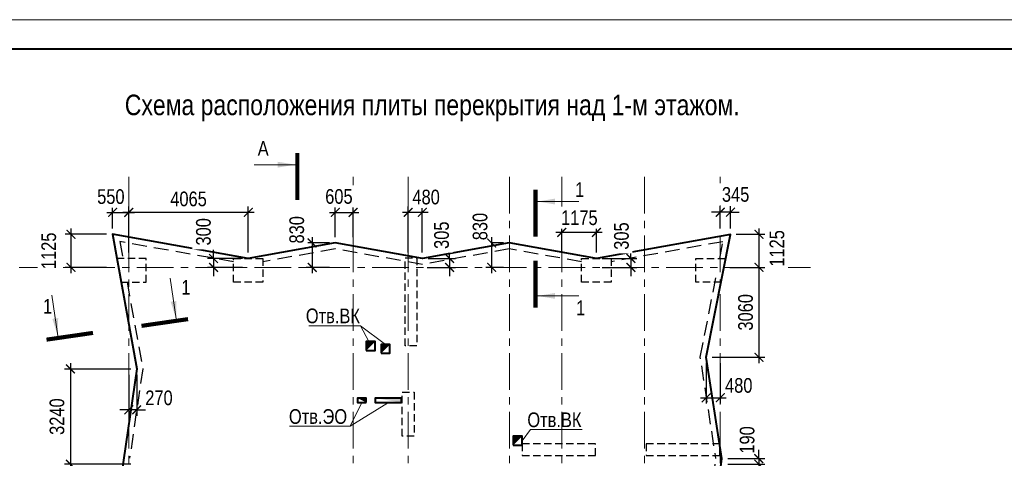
# Model space of a CAD drawing. Header units: inches. Extents: x -21855 to 99316, y -31809 to 52191.
# Tile 13 of 18: x -3710 to 29780, y 37260 to 52191. Entities that reach past the tile are written whole.
import ezdxf
from ezdxf.enums import TextEntityAlignment as Align
from ezdxf.xclip import XClip

# ---------------------------------------------------------------- set-up
doc = ezdxf.new("R2010")
doc.units = ezdxf.units.IN
doc.header["$LTSCALE"] = 1000
doc.header["$MEASUREMENT"] = 0
doc.header["$XCLIPFRAME"] = 0
doc.linetypes.add('HIDDEN', pattern=[0.375, 0.25, -0.125])
doc.linetypes.add('Оси_(М1_200)_Секция_1_КР$0$CENTER', pattern=[2, 1.25, -0.25, 0.25, -0.25])
doc.layers.add('xref', color=7, linetype='Continuous')
for name, color, linetype, lineweight in [('Несущие_констр 1  этажа  (М1_200)_КР_изм$0$СК-040-С(тены)', 12, 'HIDDEN', 30), ('Несущие_констр 1  этажа  (М1_200)_КР_изм$0$СК-043-С-ПИЛОНЫ', 5, 'HIDDEN', 30), ('Оси_(М1_200)_Секция_1_КР$0$СК-100-О(си)', 7, 'Оси_(М1_200)_Секция_1_КР$0$CENTER', 15), ('СК-050-П(литы перекрытия)', 12, 'Continuous', 40), ('СК-051-2-П-ОТВЕРСТИЯ ВК', 1, 'Continuous', 40), ('СК-051-4-П-ОТВЕРСТИЯ ЭО', 2, 'Continuous', 40), ('СК-052-П-БАЛКИ', 1, 'HIDDEN', 30), ('СК-200-Р(амка)', 7, 'Continuous', 40), ('СК-210-Р-РАМКА ЛИНИИ ТОНКИЕ', 7, 'Continuous', 15), ('СК-220-Р-РАМКА ТЕКСТ', 7, 'Continuous', 15), ('СК-300-Р(азмеры)_ПЛИТЫ', 7, 'Continuous', 20), ('СК-400-Т(екст)', 7, 'Continuous', 20), ('СК-500-С(ечения)', 5, 'Continuous', 40)]:
    doc.layers.add(name, color=color, linetype=linetype, lineweight=lineweight)
doc.styles.add('ARIAL_annotative', font='arial.ttf', dxfattribs={"width": 0.8, "height": 2.5})
doc.styles.add('RUSS', font='arial.ttf', dxfattribs={"width": 0.8})
doc.dimstyles.new('100-200', dxfattribs={"dimscale": 0, "dimtxt": 500, "dimasz": 300, "dimexe": 200, "dimexo": 200, "dimgap": 200, "dimtad": 1, "dimdec": 0, "dimzin": 0, "dimdsep": 46, "dimtxsty": 'RUSS', "dimblk": 'ARCHTICK', "dimcen": 0.096, "dimdle": 200, "dimclrd": 7, "dimclre": 7, "dimclrt": 256, "dimadec": 0, "dimazin": 0, "dimtfac": 1, "dimtdec": 0, "dimtmove": 2, "dimatfit": 3, "dimldrblk": 'OBLIQUE', "dimfxl": 1, "dimtfill": 1, "dimtolj": 1, "dimtzin": 0, "dimarcsym": 0})

# ---------------------------------------------------------------- blocks, each defined once
blk = doc.blocks.new('Сечение')
at = {"layer": 'СК-500-С(ечения)', "linetype": 'Continuous', "lineweight": 15, "ltscale": 100}
blk.add_line((-200, -35), (-200, -735), dxfattribs=at)
at = {"layer": 'СК-500-С(ечения)', "linetype": 'Continuous', "ltscale": 100, "const_width": 70}
blk.add_lwpolyline([(-400, 0), (400, 0)], dxfattribs=at)
at = {"layer": 'СК-500-С(ечения)', "linetype": 'Continuous', "ltscale": 100}
blk.add_solid([(-200, -35), (-250, -335), (-150, -335)], dxfattribs=at)
blk = doc.blocks.new('*U11')
at = {"layer": 'СК-400-Т(екст)', "ltscale": 100, "yscale": 0.01, "zscale": 0.01}
for p, xscale, rotation in [((0, -4), 0.01, 270.0000000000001), ((0, -16.07), -0.01, 270)]:
    blk.add_blockref('Сечение', p, dxfattribs=dict(at, xscale=xscale, rotation=rotation))
at = {"layer": 'СК-500-С(ечения)', "color": 0, "ltscale": 100, "style": 'ARIAL_annotative', "width": 0.8}
blk.add_attdef('НОМЕР_СЕЧЕНИЯ_1_1(НОМЕР_ЛИСТА)', text='', height=2.5, rotation=270, dxfattribs=at).set_placement((-6.74, -1.23), align=Align.RIGHT)
blk.add_attdef('НОМЕР_СЕЧЕНИЯ_2_1(НОМЕР_ЛИСТА)', text='', height=2.5, rotation=270, dxfattribs=at).set_placement((-7.48, -18.85), align=Align.BOTTOM_LEFT)
blk = doc.blocks.new('Оси_(М1_200)_Секция_1_КР')
at = {"layer": 'Оси_(М1_200)_Секция_1_КР$0$СК-100-О(си)', "linetype": 'Оси_(М1_200)_Секция_1_КР$0$CENTER'}
for p, q in [((0, 46844.3), (0, -22870.3)), ((7630.3, 46844.3), (7630.3, -22870.3)), ((9505.3, 46844.3), (9505.3, -22870.3)), ((12955.3, 46844.3), (12955.3, -22870.3)), ((14730.3, 46844.3), (14730.3, -22870.3)), ((17540.3, 46844.3), (17540.3, -22870.3)), ((20120.3, 46844.3), (20120.3, -22870.3)), ((-5725.7, 43760.1), (23184.8, 43760.1))]:
    blk.add_line(p, q, dxfattribs=at)
blk = doc.blocks.new('*U52')
at = {"layer": 'СК-400-Т(екст)', "ltscale": 100, "xscale": 0.01, "yscale": 0.01, "zscale": 0.01, "rotation": 270.0000000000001}
blk.add_blockref('Сечение', (0, -4), dxfattribs=at)
at = {"layer": 'СК-500-С(ечения)', "color": 0, "ltscale": 100, "style": 'ARIAL_annotative', "width": 0.8}
blk.add_attdef('НОМЕР_СЕЧЕНИЯ_1_1(НОМЕР_ЛИСТА)', text='', height=2.5, rotation=270, dxfattribs=at).set_placement((-6.74, -1.23), align=Align.RIGHT)
blk.add_attdef('НОМЕР_СЕЧЕНИЯ_2_1(НОМЕР_ЛИСТА)', text='', height=2.5, rotation=270, dxfattribs=at).set_placement((-7.48, -304.53), align=Align.BOTTOM_LEFT)
blk = doc.blocks.new('*U9')
at = {"layer": 'СК-400-Т(екст)', "ltscale": 100, "yscale": 0.01, "zscale": 0.01}
for p, xscale, rotation in [((0, -4), 0.01, 270.0000000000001), ((0, -20.33), -0.01, 270)]:
    blk.add_blockref('Сечение', p, dxfattribs=dict(at, xscale=xscale, rotation=rotation))
at = {"layer": 'СК-500-С(ечения)', "color": 0, "ltscale": 100, "style": 'ARIAL_annotative', "width": 0.8}
blk.add_attdef('НОМЕР_СЕЧЕНИЯ_1_1(НОМЕР_ЛИСТА)', text='', height=2.5, rotation=270, dxfattribs=at).set_placement((-6.74, -1.23), align=Align.RIGHT)
blk.add_attdef('НОМЕР_СЕЧЕНИЯ_2_1(НОМЕР_ЛИСТА)', text='', height=2.5, rotation=270, dxfattribs=at).set_placement((-7.48, -23.11), align=Align.BOTTOM_LEFT)
blk = doc.blocks.new('Несущие_констр 1  этажа  (М1_200)_КР_изм$0$A$C18abd0ee-2эт')
at = {"layer": 'Несущие_констр 1  этажа  (М1_200)_КР_изм$0$СК-043-С-ПИЛОНЫ', "color": 4}
for points in [[(-10317, 40875), (-10717, 40875), (-10717, 43875), (-10317, 43875)], [(-10415, 37800), (-10815, 37800), (-10815, 39300), (-10415, 39300)]]:
    blk.add_lwpolyline(points, close=True, dxfattribs=at)
at = {"layer": 'Несущие_констр 1  этажа  (М1_200)_КР_изм$0$СК-043-С-ПИЛОНЫ'}
for points in [[(-20382, 43048), (-19528, 43048), (-19528, 43848), (-20520, 43848)], [(-16555, 43048), (-16555, 43848), (-15555, 43848), (-15555, 43048)], [(-4716, 43048), (-4716, 43848), (-3716, 43848), (-3716, 43048)], [(27, 43048), (-835, 43048), (-835, 43848), (184, 43848)], [(-6740, 37540), (-6740, 37140), (-4240, 37140), (-4240, 37540)], [(-2516, 37540), (-2516, 37140), (-16, 37140), (-16, 37540)]]:
    blk.add_lwpolyline(points, close=True, dxfattribs=at)
blk = doc.blocks.new('Несущие_констр 1  этажа  (М1_200)_КР_изм$0$A$C2d0dcff5-2эт.')
blk.add_blockref('Несущие_констр 1  этажа  (М1_200)_КР_изм$0$A$C18abd0ee-2эт', (20120, 220))
blk = doc.blocks.new('Несущие_констр 1  этажа  (М1_200)_КР_изм', base_point=(-7173396, 6306783))
at = {"layer": 'Несущие_констр 1  этажа  (М1_200)_КР_изм$0$СК-040-С(тены)'}
blk.add_blockref('Несущие_констр 1  этажа  (М1_200)_КР_изм$0$A$C2d0dcff5-2эт.', (-7152666, 6319322), dxfattribs=at)
blk = doc.blocks.new('_ArchTick')
at = {"color": 0, "linetype": 'ByBlock', "const_width": 0.15}
blk.add_lwpolyline([(-0.5, -0.5), (0.5, 0.5)], dxfattribs=at)
blk = doc.blocks.new('*D174')
at = {"layer": 'Defpoints', "color": 0, "transparency": 16777216}
for p in [(-552, 44885), (-1965, 43760), (-552, 43760)]:
    blk.add_point(p, dxfattribs=at)
at = {"layer": 'СК-300-Р(азмеры)_ПЛИТЫ', "color": 7, "lineweight": -2, "transparency": 16777216}
for p, q in [((-752, 44885), (-2165, 44885)), ((-1965, 45085), (-1965, 43560)), ((-752, 43760), (-2165, 43760))]:
    blk.add_line(p, q, dxfattribs=at)
at = {"layer": 'СК-300-Р(азмеры)_ПЛИТЫ', "color": 7, "lineweight": -2, "transparency": 16777216, "xscale": 300, "yscale": 300, "zscale": 300}
for p, rotation in [((-1965, 44885), 90), ((-1965, 43760), 270)]:
    blk.add_blockref('_ArchTick', p, dxfattribs=dict(at, rotation=rotation))
at = {"layer": 'СК-300-Р(азмеры)_ПЛИТЫ', "transparency": 16777216, "insert": (-2720, 44323), "char_height": 500, "attachment_point": 5, "rotation": 90, "style": 'RUSS', "bg_fill": 3, "box_fill_scale": 1.25, "bg_fill_color": 256, "bg_fill_true_color": 13158600, "bg_fill_transparency": 0}
blk.add_mtext('\\A1;1125', dxfattribs=at)
blk = doc.blocks.new('_Oblique')
at = {"color": 0, "linetype": 'ByBlock', "lineweight": -2}
blk.add_line((-0.5, -0.5), (0.5, 0.5), dxfattribs=at)
blk = doc.blocks.new('*D175')
at = {"layer": 'Defpoints', "color": 0, "transparency": 16777216}
for p in [(-550, 44884), (0, 44884)]:
    blk.add_point(p, dxfattribs=at)
at = {"layer": 'СК-300-Р(азмеры)_ПЛИТЫ', "color": 7, "lineweight": -2, "transparency": 16777216}
for p, q in [((-750, 45632), (200, 45632)), ((-550, 45084), (-550, 45832)), ((0, 45084), (0, 45832))]:
    blk.add_line(p, q, dxfattribs=at)
at = {"layer": 'СК-300-Р(азмеры)_ПЛИТЫ', "transparency": 16777216, "insert": (-609, 46166), "char_height": 500, "attachment_point": 5, "style": 'RUSS', "bg_fill": 3, "box_fill_scale": 1.25, "bg_fill_color": 256, "bg_fill_true_color": 13158600, "bg_fill_transparency": 0}
blk.add_mtext('\\A1;550', dxfattribs=at)
at = {"layer": 'Defpoints', "color": 0, "transparency": 16777216}
blk.add_point((0, 45632), dxfattribs=at)
at = {"layer": 'СК-300-Р(азмеры)_ПЛИТЫ', "color": 7, "lineweight": -2, "transparency": 16777216, "xscale": 300, "yscale": 300, "zscale": 300, "rotation": 180}
blk.add_blockref('_ArchTick', (-550, 45632), dxfattribs=at)
at = {"layer": 'СК-300-Р(азмеры)_ПЛИТЫ', "color": 7, "lineweight": -2, "transparency": 16777216, "xscale": 300, "yscale": 300, "zscale": 300}
blk.add_blockref('_ArchTick', (0, 45632), dxfattribs=at)
blk = doc.blocks.new('*D176')
at = {"layer": 'Defpoints', "color": 0, "transparency": 16777216}
for p in [(4064, 44061), (2882, 43760), (4064, 43760)]:
    blk.add_point(p, dxfattribs=at)
at = {"layer": 'СК-300-Р(азмеры)_ПЛИТЫ', "color": 7, "lineweight": -2, "transparency": 16777216}
for p, q in [((2882, 44061), (2882, 44361)), ((3864, 44061), (2682, 44061)), ((2882, 44061), (2882, 43760)), ((3864, 43760), (2682, 43760)), ((2882, 43760), (2882, 43460))]:
    blk.add_line(p, q, dxfattribs=at)
at = {"layer": 'СК-300-Р(азмеры)_ПЛИТЫ', "color": 7, "lineweight": -2, "transparency": 16777216, "xscale": 300, "yscale": 300, "zscale": 300, "rotation": 90}
blk.add_blockref('_ArchTick', (2882, 43760), dxfattribs=at)
at = {"layer": 'СК-300-Р(азмеры)_ПЛИТЫ', "transparency": 16777216, "insert": (2541, 44970), "char_height": 500, "attachment_point": 5, "rotation": 90, "style": 'RUSS', "bg_fill": 3, "box_fill_scale": 1.25, "bg_fill_color": 256, "bg_fill_true_color": 13158600, "bg_fill_transparency": 0}
blk.add_mtext('\\A1;300', dxfattribs=at)
at = {"layer": 'СК-300-Р(азмеры)_ПЛИТЫ', "color": 7, "lineweight": -2, "transparency": 16777216, "xscale": 300, "yscale": 300, "zscale": 300, "rotation": 270}
blk.add_blockref('_ArchTick', (2882, 44061), dxfattribs=at)
blk = doc.blocks.new('*D177')
at = {"layer": 'Defpoints', "color": 0, "transparency": 16777216}
for p in [(0, 45632), (0, 44063), (4065, 44063)]:
    blk.add_point(p, dxfattribs=at)
at = {"layer": 'СК-300-Р(азмеры)_ПЛИТЫ', "color": 7, "lineweight": -2, "transparency": 16777216}
for p, q in [((4265, 45632), (-200, 45632)), ((0, 44263), (0, 45832)), ((4065, 44263), (4065, 45832))]:
    blk.add_line(p, q, dxfattribs=at)
at = {"layer": 'СК-300-Р(азмеры)_ПЛИТЫ', "color": 7, "lineweight": -2, "transparency": 16777216, "xscale": 300, "yscale": 300, "zscale": 300, "rotation": 180}
blk.add_blockref('_ArchTick', (0, 45632), dxfattribs=at)
at = {"layer": 'СК-300-Р(азмеры)_ПЛИТЫ', "color": 7, "lineweight": -2, "transparency": 16777216, "xscale": 300, "yscale": 300, "zscale": 300}
blk.add_blockref('_ArchTick', (4065, 45632), dxfattribs=at)
at = {"layer": 'СК-300-Р(азмеры)_ПЛИТЫ', "transparency": 16777216, "insert": (2033, 46087), "char_height": 500, "attachment_point": 5, "style": 'RUSS', "bg_fill": 3, "box_fill_scale": 1.25, "bg_fill_color": 256, "bg_fill_true_color": 13158600, "bg_fill_transparency": 0}
blk.add_mtext('\\A1;4065', dxfattribs=at)
blk = doc.blocks.new('*D178')
at = {"layer": 'Defpoints', "color": 0, "transparency": 16777216}
for p in [(7025, 44593), (7630, 44593)]:
    blk.add_point(p, dxfattribs=at)
at = {"layer": 'СК-300-Р(азмеры)_ПЛИТЫ', "color": 7, "lineweight": -2, "transparency": 16777216}
for p, q in [((6825, 45632), (7830, 45632)), ((7025, 44793), (7025, 45832)), ((7630, 44793), (7630, 45832))]:
    blk.add_line(p, q, dxfattribs=at)
at = {"layer": 'СК-300-Р(азмеры)_ПЛИТЫ', "transparency": 16777216, "insert": (7148, 46171), "char_height": 500, "attachment_point": 5, "style": 'RUSS', "bg_fill": 3, "box_fill_scale": 1.25, "bg_fill_color": 256, "bg_fill_true_color": 13158600, "bg_fill_transparency": 0}
blk.add_mtext('\\A1;605', dxfattribs=at)
at = {"layer": 'Defpoints', "color": 0, "transparency": 16777216}
blk.add_point((7630, 45632), dxfattribs=at)
at = {"layer": 'СК-300-Р(азмеры)_ПЛИТЫ', "color": 7, "lineweight": -2, "transparency": 16777216, "xscale": 300, "yscale": 300, "zscale": 300, "rotation": 180}
blk.add_blockref('_ArchTick', (7025, 45632), dxfattribs=at)
at = {"layer": 'СК-300-Р(азмеры)_ПЛИТЫ', "color": 7, "lineweight": -2, "transparency": 16777216, "xscale": 300, "yscale": 300, "zscale": 300}
blk.add_blockref('_ArchTick', (7630, 45632), dxfattribs=at)
blk = doc.blocks.new('*D179')
at = {"layer": 'Defpoints', "color": 0, "transparency": 16777216}
for p in [(7024, 44591), (6239, 43760), (7024, 43760)]:
    blk.add_point(p, dxfattribs=at)
at = {"layer": 'СК-300-Р(азмеры)_ПЛИТЫ', "color": 7, "lineweight": -2, "transparency": 16777216}
for p, q in [((6824, 44591), (6039, 44591)), ((6239, 44791), (6239, 43560)), ((6824, 43760), (6039, 43760))]:
    blk.add_line(p, q, dxfattribs=at)
at = {"layer": 'СК-300-Р(азмеры)_ПЛИТЫ', "color": 7, "lineweight": -2, "transparency": 16777216, "xscale": 300, "yscale": 300, "zscale": 300, "rotation": 270}
blk.add_blockref('_ArchTick', (6239, 43760), dxfattribs=at)
at = {"layer": 'СК-300-Р(азмеры)_ПЛИТЫ', "transparency": 16777216, "insert": (5715, 45039), "char_height": 500, "attachment_point": 5, "rotation": 90, "style": 'RUSS', "bg_fill": 3, "box_fill_scale": 1.25, "bg_fill_color": 256, "bg_fill_true_color": 13158600, "bg_fill_transparency": 0}
blk.add_mtext('\\A1;830', dxfattribs=at)
at = {"layer": 'СК-300-Р(азмеры)_ПЛИТЫ', "color": 7, "lineweight": -2, "transparency": 16777216, "xscale": 300, "yscale": 300, "zscale": 300, "rotation": 90}
blk.add_blockref('_ArchTick', (6239, 44591), dxfattribs=at)
blk = doc.blocks.new('*D180')
at = {"layer": 'Defpoints', "color": 0, "transparency": 16777216}
for p in [(9505, 44063), (9985, 44063)]:
    blk.add_point(p, dxfattribs=at)
at = {"layer": 'СК-300-Р(азмеры)_ПЛИТЫ', "color": 7, "lineweight": -2, "transparency": 16777216}
for p, q in [((10185, 45632), (9305, 45632)), ((9505, 44263), (9505, 45832)), ((9985, 44263), (9985, 45832))]:
    blk.add_line(p, q, dxfattribs=at)
at = {"layer": 'СК-300-Р(азмеры)_ПЛИТЫ', "transparency": 16777216, "insert": (10114, 46151), "char_height": 500, "attachment_point": 5, "style": 'RUSS', "bg_fill": 3, "box_fill_scale": 1.25, "bg_fill_color": 256, "bg_fill_true_color": 13158600, "bg_fill_transparency": 0}
blk.add_mtext('\\A1;480', dxfattribs=at)
at = {"layer": 'Defpoints', "color": 0, "transparency": 16777216}
blk.add_point((9505, 45632), dxfattribs=at)
at = {"layer": 'СК-300-Р(азмеры)_ПЛИТЫ', "color": 7, "lineweight": -2, "transparency": 16777216, "xscale": 300, "yscale": 300, "zscale": 300, "rotation": 180}
blk.add_blockref('_ArchTick', (9505, 45632), dxfattribs=at)
at = {"layer": 'СК-300-Р(азмеры)_ПЛИТЫ', "color": 7, "lineweight": -2, "transparency": 16777216, "xscale": 300, "yscale": 300, "zscale": 300}
blk.add_blockref('_ArchTick', (9985, 45632), dxfattribs=at)
blk = doc.blocks.new('*D181')
at = {"layer": 'Defpoints', "color": 0, "transparency": 16777216}
for p in [(9985, 44066), (9950, 43760), (10911, 43760)]:
    blk.add_point(p, dxfattribs=at)
at = {"layer": 'СК-300-Р(азмеры)_ПЛИТЫ', "color": 7, "lineweight": -2, "transparency": 16777216}
for p, q in [((10911, 44066), (10911, 44366)), ((10185, 44066), (11111, 44066)), ((10911, 44066), (10911, 43760)), ((10150, 43760), (11111, 43760)), ((10911, 43760), (10911, 43460))]:
    blk.add_line(p, q, dxfattribs=at)
at = {"layer": 'СК-300-Р(азмеры)_ПЛИТЫ', "color": 7, "lineweight": -2, "transparency": 16777216, "xscale": 300, "yscale": 300, "zscale": 300, "rotation": 90}
blk.add_blockref('_ArchTick', (10911, 43760), dxfattribs=at)
at = {"layer": 'СК-300-Р(азмеры)_ПЛИТЫ', "transparency": 16777216, "insert": (10641, 44854), "char_height": 500, "attachment_point": 5, "rotation": 90, "style": 'RUSS', "bg_fill": 3, "box_fill_scale": 1.25, "bg_fill_color": 256, "bg_fill_true_color": 13158600, "bg_fill_transparency": 0}
blk.add_mtext('\\A1;305', dxfattribs=at)
at = {"layer": 'СК-300-Р(азмеры)_ПЛИТЫ', "color": 7, "lineweight": -2, "transparency": 16777216, "xscale": 300, "yscale": 300, "zscale": 300, "rotation": 270}
blk.add_blockref('_ArchTick', (10911, 44066), dxfattribs=at)
blk = doc.blocks.new('*D182')
at = {"layer": 'Defpoints', "color": 0, "transparency": 16777216}
for p in [(12944, 44591), (12343, 43760), (12944, 43760)]:
    blk.add_point(p, dxfattribs=at)
at = {"layer": 'СК-300-Р(азмеры)_ПЛИТЫ', "color": 7, "lineweight": -2, "transparency": 16777216}
for p, q in [((12744, 44591), (12143, 44591)), ((12343, 44791), (12343, 43560)), ((12744, 43760), (12143, 43760))]:
    blk.add_line(p, q, dxfattribs=at)
at = {"layer": 'СК-300-Р(азмеры)_ПЛИТЫ', "color": 7, "lineweight": -2, "transparency": 16777216, "xscale": 300, "yscale": 300, "zscale": 300, "rotation": 270}
blk.add_blockref('_ArchTick', (12343, 43760), dxfattribs=at)
at = {"layer": 'СК-300-Р(азмеры)_ПЛИТЫ', "transparency": 16777216, "insert": (11950, 45149), "char_height": 500, "attachment_point": 5, "rotation": 90, "style": 'RUSS', "bg_fill": 3, "box_fill_scale": 1.25, "bg_fill_color": 256, "bg_fill_true_color": 13158600, "bg_fill_transparency": 0}
blk.add_mtext('\\A1;830', dxfattribs=at)
at = {"layer": 'СК-300-Р(азмеры)_ПЛИТЫ', "color": 7, "lineweight": -2, "transparency": 16777216, "xscale": 300, "yscale": 300, "zscale": 300, "rotation": 90}
blk.add_blockref('_ArchTick', (12343, 44591), dxfattribs=at)
blk = doc.blocks.new('*D183')
at = {"layer": 'Defpoints', "color": 0, "transparency": 16777216}
for p in [(14730, 44063), (15905, 44063)]:
    blk.add_point(p, dxfattribs=at)
at = {"layer": 'СК-300-Р(азмеры)_ПЛИТЫ', "color": 7, "lineweight": -2, "transparency": 16777216}
for p, q in [((16105, 44951), (14530, 44951)), ((14730, 44263), (14730, 45151)), ((15905, 44263), (15905, 45151))]:
    blk.add_line(p, q, dxfattribs=at)
at = {"layer": 'СК-300-Р(азмеры)_ПЛИТЫ', "transparency": 16777216, "insert": (15326, 45446), "char_height": 500, "attachment_point": 5, "style": 'RUSS', "bg_fill": 3, "box_fill_scale": 1.25, "bg_fill_color": 256, "bg_fill_true_color": 13158600, "bg_fill_transparency": 0}
blk.add_mtext('\\A1;1175', dxfattribs=at)
at = {"layer": 'Defpoints', "color": 0, "transparency": 16777216}
blk.add_point((14730, 44951), dxfattribs=at)
at = {"layer": 'СК-300-Р(азмеры)_ПЛИТЫ', "color": 7, "lineweight": -2, "transparency": 16777216, "xscale": 300, "yscale": 300, "zscale": 300, "rotation": 180}
blk.add_blockref('_ArchTick', (14730, 44951), dxfattribs=at)
at = {"layer": 'СК-300-Р(азмеры)_ПЛИТЫ', "color": 7, "lineweight": -2, "transparency": 16777216, "xscale": 300, "yscale": 300, "zscale": 300}
blk.add_blockref('_ArchTick', (15905, 44951), dxfattribs=at)
blk = doc.blocks.new('*D184')
at = {"layer": 'Defpoints', "color": 0, "transparency": 16777216}
for p in [(15904, 44066), (15904, 43760), (17081, 43760)]:
    blk.add_point(p, dxfattribs=at)
at = {"layer": 'СК-300-Р(азмеры)_ПЛИТЫ', "color": 7, "lineweight": -2, "transparency": 16777216}
for p, q in [((17081, 44066), (17081, 44366)), ((16104, 44066), (17281, 44066)), ((17081, 44066), (17081, 43760)), ((16104, 43760), (17281, 43760)), ((17081, 43760), (17081, 43460))]:
    blk.add_line(p, q, dxfattribs=at)
at = {"layer": 'СК-300-Р(азмеры)_ПЛИТЫ', "color": 7, "lineweight": -2, "transparency": 16777216, "xscale": 300, "yscale": 300, "zscale": 300, "rotation": 90}
blk.add_blockref('_ArchTick', (17081, 43760), dxfattribs=at)
at = {"layer": 'СК-300-Р(азмеры)_ПЛИТЫ', "transparency": 16777216, "insert": (16759, 44826), "char_height": 500, "attachment_point": 5, "rotation": 90, "style": 'RUSS', "bg_fill": 3, "box_fill_scale": 1.25, "bg_fill_color": 256, "bg_fill_true_color": 13158600, "bg_fill_transparency": 0}
blk.add_mtext('\\A1;305', dxfattribs=at)
at = {"layer": 'СК-300-Р(азмеры)_ПЛИТЫ', "color": 7, "lineweight": -2, "transparency": 16777216, "xscale": 300, "yscale": 300, "zscale": 300, "rotation": 270}
blk.add_blockref('_ArchTick', (17081, 44066), dxfattribs=at)
blk = doc.blocks.new('*D185')
at = {"layer": 'Defpoints', "color": 0, "transparency": 16777216}
for p in [(20464, 44885), (20464, 43760), (21436, 43760)]:
    blk.add_point(p, dxfattribs=at)
at = {"layer": 'СК-300-Р(азмеры)_ПЛИТЫ', "color": 7, "lineweight": -2, "transparency": 16777216}
for p, q in [((20664, 44885), (21636, 44885)), ((21436, 45085), (21436, 43560)), ((20664, 43760), (21636, 43760))]:
    blk.add_line(p, q, dxfattribs=at)
at = {"layer": 'СК-300-Р(азмеры)_ПЛИТЫ', "transparency": 16777216, "insert": (22049, 44405), "char_height": 500, "attachment_point": 5, "rotation": 90, "style": 'RUSS', "bg_fill": 3, "box_fill_scale": 1.25, "bg_fill_color": 256, "bg_fill_true_color": 13158600, "bg_fill_transparency": 0}
blk.add_mtext('\\A1;1125', dxfattribs=at)
at = {"layer": 'СК-300-Р(азмеры)_ПЛИТЫ', "color": 7, "lineweight": -2, "transparency": 16777216, "xscale": 300, "yscale": 300, "zscale": 300}
for p, rotation in [((21436, 44885), 90), ((21436, 43760), 270)]:
    blk.add_blockref('_ArchTick', p, dxfattribs=dict(at, rotation=rotation))
blk = doc.blocks.new('*D186')
at = {"layer": 'Defpoints', "color": 0, "transparency": 16777216}
for p in [(20120, 45639), (20120, 44883), (20465, 44883)]:
    blk.add_point(p, dxfattribs=at)
at = {"layer": 'СК-300-Р(азмеры)_ПЛИТЫ', "color": 7, "lineweight": -2, "transparency": 16777216}
for p, q in [((20120, 45639), (19820, 45639)), ((20120, 45083), (20120, 45839)), ((20465, 45639), (20120, 45639)), ((20465, 45083), (20465, 45839)), ((20465, 45639), (20765, 45639))]:
    blk.add_line(p, q, dxfattribs=at)
at = {"layer": 'СК-300-Р(азмеры)_ПЛИТЫ', "transparency": 16777216, "insert": (20641, 46240), "char_height": 500, "attachment_point": 5, "style": 'RUSS', "bg_fill": 3, "box_fill_scale": 1.25, "bg_fill_color": 256, "bg_fill_true_color": 13158600, "bg_fill_transparency": 0}
blk.add_mtext('\\A1;345', dxfattribs=at)
at = {"layer": 'СК-300-Р(азмеры)_ПЛИТЫ', "color": 7, "lineweight": -2, "transparency": 16777216, "xscale": 300, "yscale": 300, "zscale": 300}
blk.add_blockref('_ArchTick', (20120, 45639), dxfattribs=at)
at = {"layer": 'СК-300-Р(азмеры)_ПЛИТЫ', "color": 7, "lineweight": -2, "transparency": 16777216, "xscale": 300, "yscale": 300, "zscale": 300, "rotation": 180}
blk.add_blockref('_ArchTick', (20465, 45639), dxfattribs=at)
blk = doc.blocks.new('*D187')
at = {"layer": 'Defpoints', "color": 0, "transparency": 16777216}
for p in [(20244, 43760), (19644, 40700), (21436, 40700)]:
    blk.add_point(p, dxfattribs=at)
at = {"layer": 'СК-300-Р(азмеры)_ПЛИТЫ', "color": 7, "lineweight": -2, "transparency": 16777216}
for p, q in [((21436, 43960), (21436, 40500)), ((20444, 43760), (21636, 43760)), ((19844, 40700), (21636, 40700))]:
    blk.add_line(p, q, dxfattribs=at)
at = {"layer": 'СК-300-Р(азмеры)_ПЛИТЫ', "color": 7, "lineweight": -2, "transparency": 16777216, "xscale": 300, "yscale": 300, "zscale": 300}
for p, rotation in [((21436, 43760), 90), ((21436, 40700), 270)]:
    blk.add_blockref('_ArchTick', p, dxfattribs=dict(at, rotation=rotation))
at = {"layer": 'СК-300-Р(азмеры)_ПЛИТЫ', "transparency": 16777216, "insert": (20981, 42230), "char_height": 500, "attachment_point": 5, "rotation": 90, "style": 'RUSS', "bg_fill": 3, "box_fill_scale": 1.25, "bg_fill_color": 256, "bg_fill_true_color": 13158600, "bg_fill_transparency": 0}
blk.add_mtext('\\A1;3060', dxfattribs=at)
blk = doc.blocks.new('*D188')
at = {"layer": 'Defpoints', "color": 0, "transparency": 16777216}
for p in [(19641, 40703), (20120, 40703)]:
    blk.add_point(p, dxfattribs=at)
at = {"layer": 'СК-300-Р(азмеры)_ПЛИТЫ', "color": 7, "lineweight": -2, "transparency": 16777216}
for p, q in [((19641, 40503), (19641, 39122)), ((20120, 40503), (20120, 39122)), ((19441, 39322), (20320, 39322))]:
    blk.add_line(p, q, dxfattribs=at)
at = {"layer": 'СК-300-Р(азмеры)_ПЛИТЫ', "color": 7, "lineweight": -2, "transparency": 16777216, "xscale": 300, "yscale": 300, "zscale": 300, "rotation": 180}
blk.add_blockref('_ArchTick', (19641, 39322), dxfattribs=at)
at = {"layer": 'СК-300-Р(азмеры)_ПЛИТЫ', "transparency": 16777216, "insert": (20748, 39739), "char_height": 500, "attachment_point": 5, "style": 'RUSS', "bg_fill": 3, "box_fill_scale": 1.25, "bg_fill_color": 256, "bg_fill_true_color": 13158600, "bg_fill_transparency": 0}
blk.add_mtext('\\A1;480', dxfattribs=at)
at = {"layer": 'Defpoints', "color": 0, "transparency": 16777216}
blk.add_point((20120, 39322), dxfattribs=at)
at = {"layer": 'СК-300-Р(азмеры)_ПЛИТЫ', "color": 7, "lineweight": -2, "transparency": 16777216, "xscale": 300, "yscale": 300, "zscale": 300}
blk.add_blockref('_ArchTick', (20120, 39322), dxfattribs=at)
blk = doc.blocks.new('*D189')
at = {"layer": 'Defpoints', "color": 0, "transparency": 16777216}
for p in [(20174, 37250), (20174, 37060), (21430, 37060)]:
    blk.add_point(p, dxfattribs=at)
at = {"layer": 'СК-300-Р(азмеры)_ПЛИТЫ', "color": 7, "lineweight": -2, "transparency": 16777216}
for p, q in [((21430, 37250), (21430, 37550)), ((20374, 37250), (21630, 37250)), ((20374, 37060), (21630, 37060)), ((21430, 37060), (21430, 36760))]:
    blk.add_line(p, q, dxfattribs=at)
at = {"layer": 'СК-300-Р(азмеры)_ПЛИТЫ', "transparency": 16777216, "insert": (21034, 37886), "char_height": 500, "attachment_point": 5, "rotation": 90, "style": 'RUSS', "bg_fill": 3, "box_fill_scale": 1.25, "bg_fill_color": 256, "bg_fill_true_color": 13158600, "bg_fill_transparency": 0}
blk.add_mtext('\\A1;190', dxfattribs=at)
at = {"layer": 'СК-300-Р(азмеры)_ПЛИТЫ', "color": 7, "lineweight": -2, "transparency": 16777216}
blk.add_line((21430, 37250), (21430, 37060), dxfattribs=at)
at = {"layer": 'СК-300-Р(азмеры)_ПЛИТЫ', "color": 7, "lineweight": -2, "transparency": 16777216, "xscale": 300, "yscale": 300, "zscale": 300}
for p, rotation in [((21430, 37250), 270), ((21430, 37060), 90)]:
    blk.add_blockref('_ArchTick', p, dxfattribs=dict(at, rotation=rotation))
blk = doc.blocks.new('*D235')
at = {"layer": 'Defpoints', "color": 0, "transparency": 16777216}
for p in [(272, 40300), (-1984, 37060), (272, 37060)]:
    blk.add_point(p, dxfattribs=at)
at = {"layer": 'СК-300-Р(азмеры)_ПЛИТЫ', "color": 7, "lineweight": -2, "transparency": 16777216}
for p, q in [((72, 40300), (-2184, 40300)), ((-1984, 40500), (-1984, 36860)), ((72, 37060), (-2184, 37060))]:
    blk.add_line(p, q, dxfattribs=at)
at = {"layer": 'СК-300-Р(азмеры)_ПЛИТЫ', "color": 7, "lineweight": -2, "transparency": 16777216, "xscale": 300, "yscale": 300, "zscale": 300}
for p, rotation in [((-1984, 40300), 90), ((-1984, 37060), 270)]:
    blk.add_blockref('_ArchTick', p, dxfattribs=dict(at, rotation=rotation))
at = {"layer": 'СК-300-Р(азмеры)_ПЛИТЫ', "transparency": 16777216, "insert": (-2440, 38680), "char_height": 500, "attachment_point": 5, "rotation": 90, "style": 'RUSS', "bg_fill": 3, "box_fill_scale": 1.25, "bg_fill_color": 256, "bg_fill_true_color": 13158600, "bg_fill_transparency": 0}
blk.add_mtext('\\A1;3240', dxfattribs=at)
blk = doc.blocks.new('*D236')
at = {"layer": 'Defpoints', "color": 0, "transparency": 16777216}
for p in [(0, 40302), (270, 40302), (0, 38909)]:
    blk.add_point(p, dxfattribs=at)
at = {"layer": 'СК-300-Р(азмеры)_ПЛИТЫ', "color": 7, "lineweight": -2, "transparency": 16777216}
for p, q in [((0, 40102), (0, 38709)), ((270, 40102), (270, 38709)), ((0, 38909), (-300, 38909)), ((270, 38909), (0, 38909)), ((270, 38909), (570, 38909))]:
    blk.add_line(p, q, dxfattribs=at)
at = {"layer": 'СК-300-Р(азмеры)_ПЛИТЫ', "color": 7, "lineweight": -2, "transparency": 16777216, "xscale": 300, "yscale": 300, "zscale": 300}
blk.add_blockref('_ArchTick', (0, 38909), dxfattribs=at)
at = {"layer": 'СК-300-Р(азмеры)_ПЛИТЫ', "transparency": 16777216, "insert": (1027, 39316), "char_height": 500, "attachment_point": 5, "style": 'RUSS', "bg_fill": 3, "box_fill_scale": 1.25, "bg_fill_color": 256, "bg_fill_true_color": 13158600, "bg_fill_transparency": 0}
blk.add_mtext('\\A1;270', dxfattribs=at)
at = {"layer": 'СК-300-Р(азмеры)_ПЛИТЫ', "color": 7, "lineweight": -2, "transparency": 16777216, "xscale": 300, "yscale": 300, "zscale": 300, "rotation": 180}
blk.add_blockref('_ArchTick', (270, 38909), dxfattribs=at)
blk = doc.blocks.new('A$C92320c88')
at = {"layer": 'СК-300-Р(азмеры)_ПЛИТЫ'}
for base, p1, p2, picture, middle in [((7630.3, 45631.6), (7025, 44592.6), (7630.3, 44592.6), '*D178', (7148.2, 46170.9)), ((9505.3, 45631.6), (9985.3, 44062.5), (9505.3, 44062.5), '*D180', (10113.6, 46150.7)), ((14730.3, 44951), (15905.1, 44062.5), (14730.3, 44062.5), '*D183', (15326.4, 45446.5))]:
    dim = blk.add_linear_dim(base=base, p1=p1, p2=p2, dimstyle='100-200', override={"dimscale": 1}, dxfattribs=at)
    dim.commit()
    dim.dimension.update_dxf_attribs({"geometry": picture, "text_midpoint": middle, "dimtype": 128})
for base, p1, p2, picture, middle in [((12343.1401, 43760.1091), (12944.0336, 44590.5529), (12944.0336, 43760.1091), '*D182', (11950.498, 45148.6085)), ((2882.3, 43760.1), (4064.1, 44060.5), (4064.1, 43760.1), '*D176', (2541.4, 44969.6)), ((21436.5, 43760.1), (20464, 44885.4), (20464, 43760.1), '*D185', (22049.1, 44405.1)), ((21429.9, 37060.1), (20174.3, 37250), (20174.3, 37060.1), '*D189', (21034.1, 37886.2))]:
    dim = blk.add_linear_dim(base=base, p1=p1, p2=p2, angle=90, dimstyle='100-200', override={"dimscale": 1}, dxfattribs=at)
    dim.commit()
    dim.dimension.update_dxf_attribs({"geometry": picture, "text_midpoint": middle, "dimtype": 128})
for base, p1, p2, picture, middle in [((-1965.1, 43760.1), (-551.9, 44885.5), (-551.9, 43760.1), '*D174', (-2720.3, 44322.8)), ((-1984.3, 37060.1), (272, 40300.1), (272, 37060.1), '*D235', (-2439.8, 38680.1))]:
    dim = blk.add_linear_dim(base=base, p1=p1, p2=p2, angle=90, dimstyle='100-200', override={"dimscale": 1}, dxfattribs=at)
    dim.commit()
    dim.dimension.update_dxf_attribs({"geometry": picture, "text_midpoint": middle})
for base, p1, p2, picture, middle in [((20120.3, 45638.8), (20465, 44883.4), (20120.3, 44883.4), '*D186', (20641.4, 46239.7)), ((0, 45631.6), (-549.9, 44884.5), (0, 44884.5), '*D175', (-609.3, 46166.1)), ((0, 38909), (270, 40302.1), (0, 40302.1), '*D236', (1026.9, 39315.8))]:
    dim = blk.add_linear_dim(base=base, p1=p1, p2=p2, dimstyle='100-200', override={"dimscale": 1}, dxfattribs=at)
    dim.commit()
    dim.dimension.update_dxf_attribs({"geometry": picture, "text_midpoint": middle, "dimtype": 128})
for base, p1, p2, picture, middle in [((6239.3646, 43760.1091), (7024.0324, 44590.555), (7024.0324, 43760.1091), '*D179', (5714.5362, 45038.5071)), ((10911.2, 43760.1), (9985.3, 44065.5), (9950.1, 43760.1), '*D181', (10640.8, 44853.6)), ((17080.7, 43760.1), (15904.1, 44065.5), (15904.1, 43760.1), '*D184', (16758.6, 44825.9))]:
    dim = blk.add_linear_dim(base=base, p1=p1, p2=p2, angle=90, dimstyle='100-200', override={"dimscale": 1}, dxfattribs=at)
    dim.commit()
    dim.dimension.update_dxf_attribs({"geometry": picture, "text_midpoint": middle, "dimtype": 128})
dim = blk.add_linear_dim(base=(21436.4727, 40699.6301), p1=(20243.5493, 43760.1091), p2=(19643.5695, 40699.6301), angle=90, dimstyle='100-200', override={"dimscale": 1}, dxfattribs=at)
dim.commit()
dim.dimension.update_dxf_attribs({"geometry": '*D187', "text_midpoint": (20981.0156, 42229.8696)})
dim = blk.add_linear_dim(base=(0, 45631.6), p1=(4065.1, 44062.5), p2=(0, 44062.5), dimstyle='100-200', override={"dimscale": 1}, dxfattribs=at)
dim.commit()
dim.dimension.update_dxf_attribs({"geometry": '*D177', "text_midpoint": (2032.5, 46086.9)})
dim = blk.add_linear_dim(base=(20120.3, 39322.3), p1=(19640.6, 40702.6), p2=(20120.3, 40702.6), dimstyle='100-200', override={"dimscale": 1}, dxfattribs=at)
dim.commit()
dim.dimension.update_dxf_attribs({"geometry": '*D188', "text_midpoint": (20747.5, 39738.5), "dimtype": 128})

msp = doc.modelspace()

# ---------------------------------------------------------------- linework, layer by layer
at = {"layer": 'СК-050-П(литы перекрытия)'}
msp.add_lwpolyline([(17180, 26125), (17180, 26125), (19778.2, 26125, 0.3746953), (19778.7, 26125.5), (20174.3, 28999.6), (19644.6, 32848.3), (20174.3, 37252), (19643.6, 40702.6), (20464, 44883.4), (15904.1, 44062.5), (12944, 44592.6), (9985.3, 44062.5), (7024, 44592.6), (4064.1, 44062.5), (-551.9, 44884.5), (272, 40302.1), (-258.5, 36649.1), (271.4, 32849.7), (-258.6, 29000.5), (271.5, 25149.9), (-258.4, 21500), (271.6, 17850), (-258.4, 14199.3), (271.6, 10549.3)], format="xyb", dxfattribs=at)
at = {"layer": 'СК-051-2-П-ОТВЕРСТИЯ ВК', "lineweight": 15}
for p, q in [((6124.4, 41774.1), (7886.8, 41774.1)), ((7886.8, 41774.1), (8730, 41134.6)), ((7886.8, 41774.1), (8160.8, 41235.6)), ((13658.7, 38236.8), (13380, 37860.2)), ((13658.7, 38236.8), (15421, 38236.8))]:
    msp.add_line(p, q, dxfattribs=at)
at = {"layer": 'СК-051-2-П-ОТВЕРСТИЯ ВК'}
for points in [[(8080, 40934.5), (8380, 40934.5), (8380, 41234.5), (8080, 41234.5)], [(8580, 40834.5), (8880, 40834.5), (8880, 41134.6), (8580, 41134.6)], [(13080, 37710.1), (13380, 37710.1), (13380, 38010.1), (13080, 38010.1)]]:
    msp.add_lwpolyline(points, close=True, dxfattribs=at)
for points in [[(8080, 40934.5), (8380, 41234.5), (8080, 41234.5)], [(8580, 40834.5), (8880, 41134.6), (8580, 41134.6)], [(13080, 37710.1), (13380, 38010.1), (13080, 38010.1)]]:
    msp.add_solid(points, dxfattribs=at)
at = {"layer": 'СК-051-4-П-ОТВЕРСТИЯ ЭО', "lineweight": 15}
for p, q in [((7531.4, 38360), (7930, 39159.5)), ((7531.4, 38360), (8830, 39159.5)), ((5465.9, 38360), (7531.4, 38360))]:
    msp.add_line(p, q, dxfattribs=at)
at = {"layer": 'СК-051-4-П-ОТВЕРСТИЯ ЭО'}
for points in [[(8080, 39159.5), (8080, 39309.5), (7780, 39309.5), (7780, 39159.5)], [(9280, 39159.5), (9280, 39309.5), (8380, 39309.5), (8380, 39159.5)]]:
    msp.add_lwpolyline(points, close=True, dxfattribs=at)
for points in [[(8080, 39159.5), (7780, 39309.5), (8080, 39309.5)], [(9280, 39159.5), (8380, 39309.5), (9280, 39309.5)]]:
    msp.add_solid(points, dxfattribs=at)
at = {"layer": 'СК-052-П-БАЛКИ', "ltscale": 2}
for points in [[(3564.9, 43948.3), (-304.2, 44637.2), (-201.8, 44067.8)], [(20099.7, 44065.8), (20211.4, 44634.7), (16403.9, 43949.3)], [(15403.9, 43948.9), (12944, 44389.4), (9985.4, 43859.3), (7024, 44389.4), (4564.9, 43949)], [(-58, 43267.8), (474.5, 40305.5), (28.8, 37260.1)], [(19905.4, 37685.1), (19440.6, 40706.8), (19982, 43465.8)], [(19461, 32715.1), (19442.9, 32846.5), (19972.5, 37248.7), (19943.8, 37435.1)]]:
    msp.add_lwpolyline(points, dxfattribs=at)
at = {"layer": 'СК-200-Р(амка)'}
msp.add_line((95945.5, 51191), (-17854.5, 51191), dxfattribs=at)
at = {"layer": 'СК-210-Р-РАМКА ЛИНИИ ТОНКИЕ'}
msp.add_line((-21854.5, 52191), (96945.5, 52191), dxfattribs=at)

# ---------------------------------------------------------------- block references
ref = msp.add_blockref('Несущие_констр 1  этажа  (М1_200)_КР_изм', (-20730.8, -12547.2))
XClip(ref).set_block_clipping_path([(-7160456.9450785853, 6293196.1478210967), (-7127094.2991789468, 6369515.250554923)])
at = {"layer": 'xref'}
msp.add_blockref('Оси_(М1_200)_Секция_1_КР', (0, 0), dxfattribs=at)
at = {"layer": 'СК-500-С(ечения)'}
ref = msp.add_blockref('*U52', (5733.4, 47655.2), dxfattribs=dict(at, xscale=200, yscale=200, zscale=200, rotation=359.9999385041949))
ref.add_attrib('НОМЕР_СЕЧЕНИЯ_1_1(НОМЕР_ЛИСТА)', 'А', dxfattribs={"color": 0, "ltscale": 100, "height": 500, "style": 'ARIAL_annotative', "width": 0.8}).set_placement((4385.5, 47409.9), align=Align.BOTTOM_LEFT)
ref = msp.add_blockref('*U11', (13833.1, 46401.7), dxfattribs=dict(at, xscale=-200.0000000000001, yscale=200, zscale=200, rotation=359.999938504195))
ref.add_attrib('НОМЕР_СЕЧЕНИЯ_2_1(НОМЕР_ЛИСТА)', '1', dxfattribs={"color": 0, "ltscale": 100, "height": 500, "rotation": 359.99988, "style": 'ARIAL_annotative', "width": 0.8}).set_placement((15370.7, 42632.6), align=Align.TOP_CENTER)
ref.add_attrib('НОМЕР_СЕЧЕНИЯ_1_1(НОМЕР_ЛИСТА)', '1', dxfattribs={"color": 0, "ltscale": 100, "height": 500, "rotation": 359.99988, "style": 'ARIAL_annotative', "width": 0.8}).set_placement((15491.8, 46156.4), align=Align.RIGHT)
ref = msp.add_blockref('*U9', (-2799, 41299.3), dxfattribs=dict(at, xscale=-200, yscale=200, zscale=200, rotation=98.2620524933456))
ref.add_attrib('НОМЕР_СЕЧЕНИЯ_2_1(НОМЕР_ЛИСТА)', '1', dxfattribs={"color": 0, "ltscale": 100, "height": 500, "style": 'ARIAL_annotative', "width": 0.8}).set_placement((1786.5, 42678.7), align=Align.BOTTOM_LEFT)
ref.add_attrib('НОМЕР_СЕЧЕНИЯ_1_1(НОМЕР_ЛИСТА)', '1', dxfattribs={"color": 0, "ltscale": 100, "height": 500, "style": 'ARIAL_annotative', "width": 0.8}).set_placement((-2607.1, 42187.2), align=Align.RIGHT)

# ---------------------------------------------------------------- texts
at = {"layer": 'СК-051-2-П-ОТВЕРСТИЯ ВК', "lineweight": 15, "style": 'RUSS', "width": 0.8}
for p in [(6022.8, 41858.8), (13557.1, 38321.6)]:
    msp.add_text('Отв.ВК', height=500, dxfattribs=at).set_placement(p)
at = {"layer": 'СК-051-4-П-ОТВЕРСТИЯ ЭО', "lineweight": 15, "style": 'RUSS', "width": 0.8}
msp.add_text('Отв.ЭО', height=500, dxfattribs=at).set_placement((5447.3, 38433.4))
at = {"layer": 'СК-220-Р-РАМКА ТЕКСТ', "color": 7, "insert": (-135.6, 49640.2), "char_height": 700, "width": 26075, "attachment_point": 1, "style": 'RUSS'}
msp.add_mtext('Схема расположения плиты перекрытия над 1-м этажом.', dxfattribs=at)

# ---------------------------------------------------------------- next in the draw order: block references
at = {"color": 2}
msp.add_blockref('A$C92320c88', (0, 0), dxfattribs=at)

doc.saveas('drawing.dxf')
